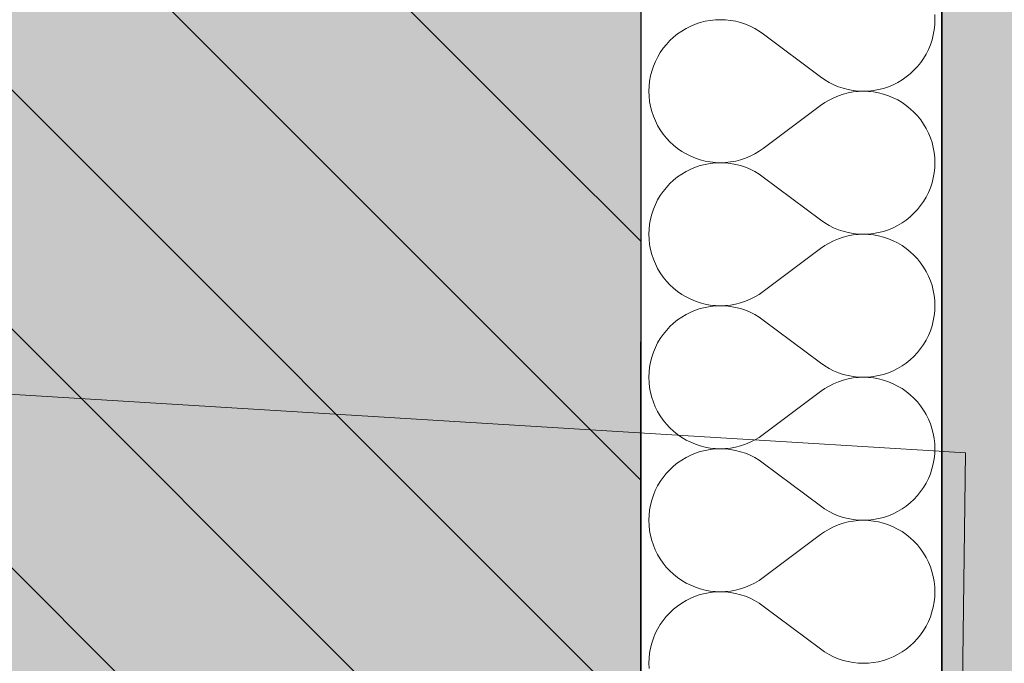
# Model space of a CAD drawing. Header units: millimetres. Extents: x -40276 to 214973, y -147941 to 35228.
# Tile 198 of 256: x -653 to -128, y 7543 to 7886. Entities that reach past the tile are written whole.
import ezdxf

# ---------------------------------------------------------------- set-up
doc = ezdxf.new("R2010")
doc.units = ezdxf.units.MM
doc.header["$MEASUREMENT"] = 0
doc.linetypes.add('Wipeout_Contour', pattern=[1000, 0, -1000])
for name, color, linetype in [('1._POHLED ZÁPADNÍ_2_0_plochy', 7, 'Continuous'), ('1._POHLED ZÁPADNÍ_2_akustické prvky', 7, 'Continuous'), ('1._POHLED ZÁPADNÍ_2_BT_ortho', 7, 'Continuous'), ('1._POHLED ZÁPADNÍ_2_Konstrukce - nosné', 7, 'Continuous'), ('1._POHLED ZÁPADNÍ_2_Nové_Výplně – Řezové', 7, 'Continuous'), ('1._POHLED ZÁPADNÍ_2_Situace - terén', 7, 'Continuous'), ('1._POHLED ZÁPADNÍ_2_Výplně – Řezové', 7, 'Continuous')]:
    doc.layers.add(name, color=color, linetype=linetype)

# ---------------------------------------------------------------- blocks, each defined once
blk = doc.blocks.new('*X14', base_point=(-42174.69, -26223.67))
at = {"layer": '1._POHLED ZÁPADNÍ_2_Nové_Výplně – Řezové', "color": 21, "linetype": 'Continuous', "lineweight": 20, "true_color": 0xffaaaa}
for p, q in [((-290.4, 7884.22), (-292.98, 7883.36)), ((-287.77, 7884.89), (-290.4, 7884.22)), ((-285.09, 7885.37), (-287.77, 7884.89)), ((-282.38, 7885.66), (-285.09, 7885.37)), ((-279.66, 7885.75), (-282.38, 7885.66)), ((-276.95, 7885.65), (-279.66, 7885.75)), ((-274.24, 7885.36), (-276.95, 7885.65)), ((-271.56, 7884.88), (-274.24, 7885.36)), ((-268.93, 7884.2), (-271.56, 7884.88)), ((-266.35, 7883.34), (-268.93, 7884.2)), ((-165.4, 7885.74), (-165.5, 7888.46)), ((-165.5, 7883.02), (-165.4, 7885.74)), ((-300.27, 7879.72), (-302.51, 7878.17)), ((-297.93, 7881.1), (-300.27, 7879.72)), ((-295.5, 7882.32), (-297.93, 7881.1)), ((-292.98, 7883.36), (-295.5, 7882.32)), ((-263.84, 7882.3), (-266.35, 7883.34)), ((-261.4, 7881.08), (-263.84, 7882.3)), ((-259.07, 7879.69), (-261.4, 7881.08)), ((-256.83, 7878.13), (-259.07, 7879.69)), ((-166.28, 7877.64), (-165.79, 7880.31)), ((-165.79, 7880.31), (-165.5, 7883.02)), ((-306.62, 7874.61), (-308.47, 7872.62)), ((-304.63, 7876.46), (-306.62, 7874.61)), ((-302.51, 7878.17), (-304.63, 7876.46)), ((-226.36, 7855.27), (-256.83, 7878.13)), ((-167.81, 7872.42), (-166.95, 7875)), ((-166.95, 7875), (-166.28, 7877.64)), ((-311.73, 7868.27), (-313.12, 7865.93)), ((-310.18, 7870.5), (-311.73, 7868.27)), ((-308.47, 7872.62), (-310.18, 7870.5)), ((-170.07, 7867.47), (-168.85, 7869.91)), ((-168.85, 7869.91), (-167.81, 7872.42)), ((-314.34, 7863.49), (-315.38, 7860.98)), ((-313.12, 7865.93), (-314.34, 7863.49)), ((-174.72, 7860.78), (-173.01, 7862.9)), ((-173.01, 7862.9), (-171.46, 7865.14)), ((-171.46, 7865.14), (-170.07, 7867.47)), ((-316.24, 7858.4), (-316.92, 7855.76)), ((-315.38, 7860.98), (-316.24, 7858.4)), ((-178.56, 7856.94), (-176.57, 7858.79)), ((-176.57, 7858.79), (-174.72, 7860.78)), ((-317.4, 7853.09), (-317.69, 7850.38)), ((-316.92, 7855.76), (-317.4, 7853.09)), ((-226.36, 7855.27), (-224.13, 7853.72)), ((-224.13, 7853.72), (-221.79, 7852.33)), ((-221.79, 7852.33), (-219.36, 7851.11)), ((-187.69, 7851.08), (-185.26, 7852.3)), ((-185.26, 7852.3), (-182.92, 7853.68)), ((-182.92, 7853.68), (-180.68, 7855.23)), ((-180.68, 7855.23), (-178.56, 7856.94)), ((-317.69, 7850.38), (-317.79, 7847.66)), ((-317.79, 7847.66), (-317.69, 7844.94)), ((-219.36, 7851.11), (-216.84, 7850.06)), ((-216.84, 7850.06), (-214.26, 7849.2)), ((-214.26, 7849.2), (-211.63, 7848.53)), ((-211.63, 7848.53), (-208.95, 7848.04)), ((-208.95, 7847.26), (-211.63, 7846.77)), ((-208.95, 7848.04), (-206.25, 7847.75)), ((-206.25, 7847.55), (-208.95, 7847.26)), ((-206.25, 7847.75), (-203.53, 7847.65)), ((-203.53, 7847.65), (-206.25, 7847.55)), ((-203.53, 7847.65), (-200.81, 7847.74)), ((-200.81, 7847.55), (-203.53, 7847.65)), ((-200.81, 7847.74), (-198.1, 7848.03)), ((-198.1, 7847.26), (-200.81, 7847.55)), ((-198.1, 7848.03), (-195.43, 7848.51)), ((-195.43, 7846.78), (-198.1, 7847.26)), ((-195.43, 7848.51), (-192.79, 7849.18)), ((-192.79, 7849.18), (-190.21, 7850.04)), ((-190.21, 7850.04), (-187.69, 7851.08)), ((-317.69, 7844.94), (-317.4, 7842.24)), ((-317.4, 7842.24), (-316.92, 7839.56)), ((-221.79, 7842.97), (-224.13, 7841.58)), ((-219.36, 7844.19), (-221.79, 7842.97)), ((-216.84, 7845.24), (-219.36, 7844.19)), ((-214.26, 7846.1), (-216.84, 7845.24)), ((-211.63, 7846.77), (-214.26, 7846.1)), ((-192.79, 7846.11), (-195.43, 7846.78)), ((-190.21, 7845.25), (-192.79, 7846.11)), ((-187.69, 7844.21), (-190.21, 7845.25)), ((-185.26, 7842.99), (-187.69, 7844.21)), ((-182.92, 7841.61), (-185.26, 7842.99)), ((-316.92, 7839.56), (-316.25, 7836.93)), ((-316.25, 7836.93), (-315.39, 7834.35)), ((-226.36, 7840.03), (-256.84, 7817.18)), ((-224.13, 7841.58), (-226.36, 7840.03)), ((-180.69, 7840.05), (-182.92, 7841.61)), ((-178.57, 7838.35), (-180.69, 7840.05)), ((-176.58, 7836.49), (-178.57, 7838.35)), ((-174.72, 7834.5), (-176.58, 7836.49)), ((-315.39, 7834.35), (-314.35, 7831.83)), ((-314.35, 7831.83), (-313.13, 7829.4)), ((-173.01, 7832.39), (-174.72, 7834.5)), ((-171.46, 7830.15), (-173.01, 7832.39)), ((-313.13, 7829.4), (-311.74, 7827.06)), ((-311.74, 7827.06), (-310.19, 7824.82)), ((-170.07, 7827.81), (-171.46, 7830.15)), ((-168.86, 7825.38), (-170.07, 7827.81)), ((-310.19, 7824.82), (-308.48, 7822.71)), ((-308.48, 7822.71), (-306.63, 7820.72)), ((-306.63, 7820.72), (-304.63, 7818.86)), ((-167.82, 7822.87), (-168.86, 7825.38)), ((-166.96, 7820.28), (-167.82, 7822.87)), ((-304.63, 7818.86), (-302.52, 7817.16)), ((-302.52, 7817.16), (-300.28, 7815.6)), ((-300.28, 7815.6), (-297.94, 7814.22)), ((-261.41, 7814.24), (-259.07, 7815.63)), ((-259.07, 7815.63), (-256.84, 7817.18)), ((-166.28, 7817.65), (-166.96, 7820.28)), ((-165.8, 7814.97), (-166.28, 7817.65)), ((-297.94, 7814.22), (-295.51, 7813)), ((-295.51, 7813), (-292.99, 7811.96)), ((-292.99, 7811.96), (-290.41, 7811.1)), ((-290.41, 7811.1), (-287.78, 7810.43)), ((-287.78, 7810.43), (-285.1, 7809.95)), ((-274.25, 7809.95), (-271.57, 7810.44)), ((-271.57, 7810.44), (-268.94, 7811.11)), ((-268.94, 7811.11), (-266.36, 7811.97)), ((-266.36, 7811.97), (-263.85, 7813.02)), ((-263.85, 7813.02), (-261.41, 7814.24)), ((-165.51, 7812.27), (-165.8, 7814.97)), ((-165.41, 7809.55), (-165.51, 7812.27)), ((-295.51, 7806.13), (-297.94, 7804.91)), ((-292.99, 7807.17), (-295.51, 7806.13)), ((-290.41, 7808.03), (-292.99, 7807.17)), ((-287.78, 7808.7), (-290.41, 7808.03)), ((-285.1, 7809.18), (-287.78, 7808.7)), ((-285.1, 7809.95), (-282.39, 7809.66)), ((-282.39, 7809.47), (-285.1, 7809.18)), ((-282.39, 7809.66), (-279.67, 7809.56)), ((-279.67, 7809.56), (-282.39, 7809.47)), ((-279.67, 7809.56), (-276.96, 7809.66)), ((-276.96, 7809.46), (-279.67, 7809.56)), ((-276.96, 7809.66), (-274.25, 7809.95)), ((-274.25, 7809.17), (-276.96, 7809.46)), ((-271.57, 7808.69), (-274.25, 7809.17)), ((-268.94, 7808.01), (-271.57, 7808.69)), ((-266.36, 7807.15), (-268.94, 7808.01)), ((-263.85, 7806.11), (-266.36, 7807.15)), ((-261.41, 7804.89), (-263.85, 7806.11)), ((-165.8, 7804.12), (-165.51, 7806.83)), ((-165.51, 7806.83), (-165.41, 7809.55)), ((-304.64, 7800.27), (-306.63, 7798.42)), ((-302.52, 7801.98), (-304.64, 7800.27)), ((-300.28, 7803.53), (-302.52, 7801.98)), ((-297.94, 7804.91), (-300.28, 7803.53)), ((-259.08, 7803.49), (-261.41, 7804.89)), ((-256.84, 7801.94), (-259.08, 7803.49)), ((-226.37, 7779.08), (-256.84, 7801.94)), ((-166.96, 7798.81), (-166.29, 7801.45)), ((-166.29, 7801.45), (-165.8, 7804.12)), ((-308.48, 7796.43), (-310.19, 7794.31)), ((-306.63, 7798.42), (-308.48, 7796.43)), ((-168.86, 7793.72), (-167.82, 7796.23)), ((-167.82, 7796.23), (-166.96, 7798.81)), ((-313.13, 7789.74), (-314.35, 7787.3)), ((-311.74, 7792.08), (-313.13, 7789.74)), ((-310.19, 7794.31), (-311.74, 7792.08)), ((-171.47, 7788.94), (-170.08, 7791.28)), ((-170.08, 7791.28), (-168.86, 7793.72)), ((-315.39, 7784.79), (-316.25, 7782.21)), ((-314.35, 7787.3), (-315.39, 7784.79)), ((-176.58, 7782.6), (-174.73, 7784.59)), ((-174.73, 7784.59), (-173.02, 7786.71)), ((-173.02, 7786.71), (-171.47, 7788.94)), ((-316.93, 7779.57), (-317.41, 7776.9)), ((-316.25, 7782.21), (-316.93, 7779.57)), ((-226.37, 7779.08), (-224.14, 7777.53)), ((-182.93, 7777.49), (-180.69, 7779.04)), ((-180.69, 7779.04), (-178.58, 7780.75)), ((-178.58, 7780.75), (-176.58, 7782.6)), ((-317.7, 7774.19), (-317.8, 7771.47)), ((-317.41, 7776.9), (-317.7, 7774.19)), ((-224.14, 7777.53), (-221.8, 7776.13)), ((-221.8, 7776.13), (-219.37, 7774.91)), ((-219.37, 7774.91), (-216.85, 7773.87)), ((-216.85, 7773.87), (-214.27, 7773.01)), ((-192.8, 7772.99), (-190.22, 7773.85)), ((-190.22, 7773.85), (-187.7, 7774.89)), ((-187.7, 7774.89), (-185.27, 7776.11)), ((-185.27, 7776.11), (-182.93, 7777.49)), ((-317.8, 7771.47), (-317.7, 7768.75)), ((-317.7, 7768.75), (-317.41, 7766.05)), ((-216.86, 7769.05), (-219.37, 7768)), ((-214.27, 7769.91), (-216.86, 7769.05)), ((-214.27, 7773.01), (-211.64, 7772.33)), ((-211.64, 7770.58), (-214.27, 7769.91)), ((-211.64, 7772.33), (-208.96, 7771.85)), ((-208.96, 7771.07), (-211.64, 7770.58)), ((-208.96, 7771.85), (-206.26, 7771.56)), ((-206.26, 7771.36), (-208.96, 7771.07)), ((-206.26, 7771.56), (-203.54, 7771.46)), ((-203.54, 7771.46), (-206.26, 7771.36)), ((-203.54, 7771.46), (-200.82, 7771.55)), ((-200.82, 7771.36), (-203.54, 7771.46)), ((-200.82, 7771.55), (-198.11, 7771.84)), ((-198.11, 7771.07), (-200.82, 7771.36)), ((-198.11, 7771.84), (-195.44, 7772.32)), ((-195.44, 7770.59), (-198.11, 7771.07)), ((-195.44, 7772.32), (-192.8, 7772.99)), ((-192.8, 7769.92), (-195.44, 7770.59)), ((-190.22, 7769.06), (-192.8, 7769.92)), ((-187.71, 7768.02), (-190.22, 7769.06)), ((-317.41, 7766.05), (-316.93, 7763.37)), ((-316.93, 7763.37), (-316.26, 7760.74)), ((-226.37, 7763.84), (-256.85, 7740.99)), ((-224.14, 7765.39), (-226.37, 7763.84)), ((-221.8, 7766.78), (-224.14, 7765.39)), ((-219.37, 7768), (-221.8, 7766.78)), ((-185.27, 7766.8), (-187.71, 7768.02)), ((-182.93, 7765.42), (-185.27, 7766.8)), ((-180.7, 7763.86), (-182.93, 7765.42)), ((-178.58, 7762.16), (-180.7, 7763.86)), ((-316.26, 7760.74), (-315.4, 7758.15)), ((-315.4, 7758.15), (-314.36, 7755.64)), ((-176.59, 7760.3), (-178.58, 7762.16)), ((-174.73, 7758.31), (-176.59, 7760.3)), ((-173.03, 7756.2), (-174.73, 7758.31)), ((-314.36, 7755.64), (-313.14, 7753.21)), ((-313.14, 7753.21), (-311.75, 7750.87)), ((-171.47, 7753.96), (-173.03, 7756.2)), ((-170.09, 7751.62), (-171.47, 7753.96)), ((-311.75, 7750.87), (-310.2, 7748.63)), ((-310.2, 7748.63), (-308.49, 7746.52)), ((-168.87, 7749.19), (-170.09, 7751.62)), ((-167.83, 7746.67), (-168.87, 7749.19)), ((-308.49, 7746.52), (-306.64, 7744.53)), ((-306.64, 7744.53), (-304.65, 7742.67)), ((-304.65, 7742.67), (-302.53, 7740.97)), ((-166.97, 7744.09), (-167.83, 7746.67)), ((-166.29, 7741.46), (-166.97, 7744.09)), ((-302.53, 7740.97), (-300.29, 7739.41)), ((-300.29, 7739.41), (-297.95, 7738.03)), ((-297.95, 7738.03), (-295.52, 7736.81)), ((-295.52, 7736.81), (-293, 7735.77)), ((-266.37, 7735.78), (-263.86, 7736.83)), ((-263.86, 7736.83), (-261.42, 7738.05)), ((-261.42, 7738.05), (-259.09, 7739.44)), ((-259.09, 7739.44), (-256.85, 7740.99)), ((-165.81, 7738.78), (-166.29, 7741.46)), ((-165.52, 7736.08), (-165.81, 7738.78)), ((-290.42, 7731.84), (-293.01, 7730.98)), ((-293, 7735.77), (-290.42, 7734.91)), ((-290.42, 7734.91), (-287.79, 7734.24)), ((-287.79, 7732.51), (-290.42, 7731.84)), ((-287.79, 7734.24), (-285.11, 7733.76)), ((-285.11, 7732.99), (-287.79, 7732.51)), ((-285.11, 7733.76), (-282.4, 7733.47)), ((-282.4, 7733.28), (-285.11, 7732.99)), ((-282.4, 7733.47), (-279.69, 7733.37)), ((-279.69, 7733.37), (-282.4, 7733.28)), ((-279.69, 7733.37), (-276.97, 7733.47)), ((-276.97, 7733.27), (-279.69, 7733.37)), ((-276.97, 7733.47), (-274.26, 7733.76)), ((-274.26, 7732.98), (-276.97, 7733.27)), ((-274.26, 7733.76), (-271.58, 7734.25)), ((-271.59, 7732.49), (-274.26, 7732.98)), ((-268.95, 7731.82), (-271.59, 7732.49)), ((-271.58, 7734.25), (-268.95, 7734.92)), ((-268.95, 7734.92), (-266.37, 7735.78)), ((-266.37, 7730.96), (-268.95, 7731.82)), ((-165.42, 7733.36), (-165.52, 7736.08)), ((-165.52, 7730.64), (-165.42, 7733.36)), ((-300.29, 7727.34), (-302.53, 7725.79)), ((-297.95, 7728.72), (-300.29, 7727.34)), ((-295.52, 7729.94), (-297.95, 7728.72)), ((-293.01, 7730.98), (-295.52, 7729.94)), ((-263.86, 7729.91), (-266.37, 7730.96)), ((-261.43, 7728.69), (-263.86, 7729.91)), ((-259.09, 7727.3), (-261.43, 7728.69)), ((-256.85, 7725.75), (-259.09, 7727.3)), ((-166.3, 7725.26), (-165.81, 7727.93)), ((-165.81, 7727.93), (-165.52, 7730.64)), ((-306.64, 7722.23), (-308.49, 7720.24)), ((-304.65, 7724.08), (-306.64, 7722.23)), ((-302.53, 7725.79), (-304.65, 7724.08)), ((-226.38, 7702.89), (-256.85, 7725.75)), ((-167.83, 7720.04), (-166.97, 7722.62)), ((-166.97, 7722.62), (-166.3, 7725.26)), ((-311.76, 7715.89), (-313.14, 7713.55)), ((-310.2, 7718.12), (-311.76, 7715.89)), ((-308.49, 7720.24), (-310.2, 7718.12)), ((-170.09, 7715.09), (-168.87, 7717.53)), ((-168.87, 7717.53), (-167.83, 7720.04)), ((-314.36, 7711.11), (-315.4, 7708.6)), ((-313.14, 7713.55), (-314.36, 7711.11)), ((-173.03, 7710.52), (-171.48, 7712.75)), ((-171.48, 7712.75), (-170.09, 7715.09)), ((-316.26, 7706.02), (-316.94, 7703.38)), ((-315.4, 7708.6), (-316.26, 7706.02)), ((-178.59, 7704.56), (-176.59, 7706.41)), ((-176.59, 7706.41), (-174.74, 7708.4)), ((-174.74, 7708.4), (-173.03, 7710.52)), ((-317.42, 7700.71), (-317.71, 7698)), ((-316.94, 7703.38), (-317.42, 7700.71)), ((-226.38, 7702.89), (-224.15, 7701.33)), ((-224.15, 7701.33), (-221.81, 7699.94)), ((-185.28, 7699.92), (-182.94, 7701.3)), ((-182.94, 7701.3), (-180.71, 7702.85)), ((-180.71, 7702.85), (-178.59, 7704.56)), ((-317.71, 7698), (-317.81, 7695.28)), ((-317.81, 7695.28), (-317.71, 7692.56)), ((-221.81, 7699.94), (-219.38, 7698.72)), ((-219.38, 7698.72), (-216.87, 7697.68)), ((-216.87, 7697.68), (-214.28, 7696.82)), ((-214.28, 7696.82), (-211.65, 7696.14)), ((-211.65, 7696.14), (-208.97, 7695.66)), ((-208.97, 7694.88), (-211.65, 7694.39)), ((-208.97, 7695.66), (-206.27, 7695.37)), ((-206.27, 7695.17), (-208.97, 7694.88)), ((-206.27, 7695.37), (-203.55, 7695.27)), ((-203.55, 7695.27), (-206.27, 7695.17)), ((-203.55, 7695.27), (-200.83, 7695.36)), ((-200.83, 7695.17), (-203.55, 7695.27)), ((-200.83, 7695.36), (-198.12, 7695.65)), ((-198.13, 7694.88), (-200.83, 7695.17)), ((-195.45, 7694.4), (-198.13, 7694.88)), ((-198.12, 7695.65), (-195.45, 7696.13)), ((-195.45, 7696.13), (-192.81, 7696.8)), ((-192.81, 7696.8), (-190.23, 7697.66)), ((-190.23, 7697.66), (-187.71, 7698.7)), ((-187.71, 7698.7), (-185.28, 7699.92)), ((-317.71, 7692.56), (-317.42, 7689.86)), ((-317.42, 7689.86), (-316.94, 7687.18)), ((-221.81, 7690.59), (-224.15, 7689.2)), ((-219.38, 7691.81), (-221.81, 7690.59)), ((-216.87, 7692.86), (-219.38, 7691.81)), ((-214.29, 7693.72), (-216.87, 7692.86)), ((-211.65, 7694.39), (-214.29, 7693.72)), ((-192.81, 7693.73), (-195.45, 7694.4)), ((-190.23, 7692.87), (-192.81, 7693.73)), ((-187.72, 7691.83), (-190.23, 7692.87)), ((-185.28, 7690.61), (-187.72, 7691.83)), ((-182.94, 7689.22), (-185.28, 7690.61)), ((-316.94, 7687.18), (-316.27, 7684.55)), ((-316.27, 7684.55), (-315.41, 7681.96)), ((-226.38, 7687.65), (-256.86, 7664.8)), ((-224.15, 7689.2), (-226.38, 7687.65)), ((-180.71, 7687.67), (-182.94, 7689.22)), ((-178.59, 7685.97), (-180.71, 7687.67)), ((-176.6, 7684.11), (-178.59, 7685.97)), ((-315.41, 7681.96), (-314.37, 7679.45)), ((-314.37, 7679.45), (-313.15, 7677.02)), ((-174.74, 7682.12), (-176.6, 7684.11)), ((-173.04, 7680), (-174.74, 7682.12)), ((-171.48, 7677.77), (-173.04, 7680)), ((-313.15, 7677.02), (-311.76, 7674.68)), ((-311.76, 7674.68), (-310.21, 7672.44)), ((-170.1, 7675.43), (-171.48, 7677.77)), ((-168.88, 7673), (-170.1, 7675.43)), ((-310.21, 7672.44), (-308.5, 7670.33)), ((-308.5, 7670.33), (-306.65, 7668.33)), ((-167.84, 7670.48), (-168.88, 7673)), ((-166.98, 7667.9), (-167.84, 7670.48)), ((-306.65, 7668.33), (-304.66, 7666.48)), ((-304.66, 7666.48), (-302.54, 7664.77)), ((-302.54, 7664.77), (-300.3, 7663.22)), ((-259.1, 7663.24), (-256.86, 7664.8)), ((-166.3, 7665.27), (-166.98, 7667.9)), ((-165.82, 7662.59), (-166.3, 7665.27)), ((-300.3, 7663.22), (-297.96, 7661.84)), ((-297.96, 7661.84), (-295.53, 7660.62)), ((-295.53, 7660.62), (-293.02, 7659.58)), ((-293.02, 7659.58), (-290.43, 7658.72)), ((-290.43, 7658.72), (-287.8, 7658.05)), ((-271.6, 7658.06), (-268.96, 7658.73)), ((-268.96, 7658.73), (-266.38, 7659.59)), ((-266.38, 7659.59), (-263.87, 7660.64)), ((-263.87, 7660.64), (-261.43, 7661.85)), ((-261.43, 7661.85), (-259.1, 7663.24)), ((-165.53, 7659.88), (-165.82, 7662.59)), ((-165.43, 7657.17), (-165.53, 7659.88)), ((-295.53, 7653.75), (-297.96, 7652.53)), ((-293.02, 7654.79), (-295.53, 7653.75)), ((-290.43, 7655.65), (-293.02, 7654.79)), ((-287.8, 7656.32), (-290.43, 7655.65)), ((-287.8, 7658.05), (-285.12, 7657.57)), ((-285.12, 7656.8), (-287.8, 7656.32)), ((-285.12, 7657.57), (-282.41, 7657.28)), ((-282.41, 7657.09), (-285.12, 7656.8)), ((-282.41, 7657.28), (-279.7, 7657.18)), ((-279.7, 7657.18), (-282.41, 7657.09)), ((-279.7, 7657.18), (-276.98, 7657.28)), ((-276.98, 7657.08), (-279.7, 7657.18)), ((-276.98, 7657.28), (-274.27, 7657.57)), ((-274.27, 7656.79), (-276.98, 7657.08)), ((-274.27, 7657.57), (-271.6, 7658.06)), ((-271.6, 7656.3), (-274.27, 7656.79)), ((-268.96, 7655.63), (-271.6, 7656.3)), ((-266.38, 7654.77), (-268.96, 7655.63)), ((-263.87, 7653.72), (-266.38, 7654.77)), ((-261.44, 7652.5), (-263.87, 7653.72)), ((-165.82, 7651.74), (-165.53, 7654.45)), ((-165.53, 7654.45), (-165.43, 7657.17)), ((-304.66, 7647.89), (-306.65, 7646.04)), ((-302.54, 7649.6), (-304.66, 7647.89)), ((-300.3, 7651.15), (-302.54, 7649.6)), ((-297.96, 7652.53), (-300.3, 7651.15)), ((-259.1, 7651.11), (-261.44, 7652.5)), ((-256.86, 7649.56), (-259.1, 7651.11)), ((-226.39, 7626.7), (-256.86, 7649.56)), ((-166.98, 7646.43), (-166.31, 7649.07)), ((-166.31, 7649.07), (-165.82, 7651.74)), ((-308.51, 7644.05), (-310.21, 7641.93)), ((-306.65, 7646.04), (-308.51, 7644.05)), ((-168.88, 7641.34), (-167.84, 7643.85)), ((-167.84, 7643.85), (-166.98, 7646.43)), ((-313.15, 7637.36), (-314.37, 7634.92)), ((-311.77, 7639.69), (-313.15, 7637.36)), ((-310.21, 7641.93), (-311.77, 7639.69)), ((-171.49, 7636.56), (-170.1, 7638.9)), ((-170.1, 7638.9), (-168.88, 7641.34)), ((-315.42, 7632.41), (-316.28, 7629.83)), ((-314.37, 7634.92), (-315.42, 7632.41)), ((-176.6, 7630.22), (-174.75, 7632.21)), ((-174.75, 7632.21), (-173.04, 7634.33)), ((-173.04, 7634.33), (-171.49, 7636.56)), ((-316.95, 7627.19), (-317.43, 7624.52)), ((-316.28, 7629.83), (-316.95, 7627.19)), ((-226.39, 7626.7), (-224.16, 7625.14)), ((-182.95, 7625.11), (-180.72, 7626.66)), ((-180.72, 7626.66), (-178.6, 7628.37)), ((-178.6, 7628.37), (-176.6, 7630.22)), ((-317.72, 7621.81), (-317.82, 7619.09)), ((-317.43, 7624.52), (-317.72, 7621.81)), ((-224.16, 7625.14), (-221.82, 7623.75)), ((-221.82, 7623.75), (-219.39, 7622.53)), ((-219.39, 7622.53), (-216.88, 7621.49)), ((-216.88, 7621.49), (-214.3, 7620.63)), ((-192.82, 7620.61), (-190.24, 7621.47)), ((-190.24, 7621.47), (-187.73, 7622.51)), ((-187.73, 7622.51), (-185.29, 7623.73)), ((-185.29, 7623.73), (-182.95, 7625.11)), ((-317.82, 7619.09), (-317.72, 7616.37)), ((-317.72, 7616.37), (-317.43, 7613.67)), ((-216.88, 7616.67), (-219.39, 7615.62)), ((-214.3, 7617.53), (-216.88, 7616.67)), ((-214.3, 7620.63), (-211.66, 7619.95)), ((-211.66, 7618.2), (-214.3, 7617.53)), ((-211.66, 7619.95), (-208.98, 7619.47)), ((-208.98, 7618.69), (-211.66, 7618.2)), ((-208.98, 7619.47), (-206.28, 7619.18)), ((-206.28, 7618.98), (-208.98, 7618.69)), ((-206.28, 7619.18), (-203.56, 7619.08)), ((-203.56, 7619.08), (-206.28, 7618.98)), ((-203.56, 7619.08), (-200.84, 7619.17)), ((-200.84, 7618.98), (-203.56, 7619.08)), ((-200.84, 7619.17), (-198.14, 7619.46)), ((-198.14, 7618.69), (-200.84, 7618.98)), ((-198.14, 7619.46), (-195.46, 7619.94)), ((-195.46, 7618.21), (-198.14, 7618.69)), ((-195.46, 7619.94), (-192.82, 7620.61)), ((-192.82, 7617.54), (-195.46, 7618.21)), ((-190.24, 7616.68), (-192.82, 7617.54)), ((-187.73, 7615.64), (-190.24, 7616.68)), ((-317.43, 7613.67), (-316.95, 7610.99)), ((-316.95, 7610.99), (-316.28, 7608.35)), ((-226.39, 7611.46), (-256.87, 7588.61)), ((-224.16, 7613.01), (-226.39, 7611.46)), ((-221.82, 7614.4), (-224.16, 7613.01)), ((-219.39, 7615.62), (-221.82, 7614.4)), ((-185.29, 7614.42), (-187.73, 7615.64)), ((-182.95, 7613.03), (-185.29, 7614.42)), ((-180.72, 7611.48), (-182.95, 7613.03)), ((-178.6, 7609.78), (-180.72, 7611.48)), ((-316.28, 7608.35), (-315.42, 7605.77)), ((-315.42, 7605.77), (-314.38, 7603.26)), ((-176.61, 7607.92), (-178.6, 7609.78)), ((-174.75, 7605.93), (-176.61, 7607.92)), ((-173.05, 7603.81), (-174.75, 7605.93)), ((-314.38, 7603.26), (-313.16, 7600.83)), ((-313.16, 7600.83), (-311.77, 7598.49)), ((-171.49, 7601.58), (-173.05, 7603.81)), ((-170.11, 7599.24), (-171.49, 7601.58)), ((-311.77, 7598.49), (-310.22, 7596.25)), ((-310.22, 7596.25), (-308.51, 7594.14)), ((-168.89, 7596.81), (-170.11, 7599.24)), ((-167.85, 7594.29), (-168.89, 7596.81)), ((-308.51, 7594.14), (-306.66, 7592.14)), ((-306.66, 7592.14), (-304.67, 7590.29)), ((-304.67, 7590.29), (-302.55, 7588.58)), ((-166.99, 7591.71), (-167.85, 7594.29)), ((-166.32, 7589.08), (-166.99, 7591.71)), ((-302.55, 7588.58), (-300.31, 7587.03)), ((-300.31, 7587.03), (-297.97, 7585.65)), ((-297.97, 7585.65), (-295.54, 7584.43)), ((-263.88, 7584.44), (-261.45, 7585.66)), ((-261.45, 7585.66), (-259.11, 7587.05)), ((-259.11, 7587.05), (-256.87, 7588.61)), ((-165.83, 7586.4), (-166.32, 7589.08)), ((-165.54, 7583.69), (-165.83, 7586.4)), ((-295.54, 7584.43), (-293.03, 7583.39)), ((-293.03, 7583.39), (-290.44, 7582.53)), ((-290.44, 7579.46), (-293.03, 7578.6)), ((-290.44, 7582.53), (-287.81, 7581.86)), ((-287.81, 7580.13), (-290.44, 7579.46)), ((-287.81, 7581.86), (-285.13, 7581.38)), ((-285.13, 7580.61), (-287.81, 7580.13)), ((-285.13, 7581.38), (-282.43, 7581.09)), ((-282.43, 7580.9), (-285.13, 7580.61)), ((-282.43, 7581.09), (-279.71, 7580.99)), ((-279.71, 7580.99), (-282.43, 7580.9)), ((-279.71, 7580.99), (-276.99, 7581.09)), ((-276.99, 7580.89), (-279.71, 7580.99)), ((-276.99, 7581.09), (-274.28, 7581.38)), ((-274.28, 7580.6), (-276.99, 7580.89)), ((-274.28, 7581.38), (-271.61, 7581.87)), ((-271.61, 7580.11), (-274.28, 7580.6)), ((-271.61, 7581.87), (-268.97, 7582.54)), ((-268.97, 7579.44), (-271.61, 7580.11)), ((-268.97, 7582.54), (-266.39, 7583.4)), ((-266.39, 7578.58), (-268.97, 7579.44)), ((-266.39, 7583.4), (-263.88, 7584.44)), ((-165.45, 7580.98), (-165.54, 7583.69)), ((-165.54, 7578.26), (-165.45, 7580.98)), ((-300.31, 7574.96), (-302.55, 7573.4)), ((-297.97, 7576.34), (-300.31, 7574.96)), ((-295.54, 7577.56), (-297.97, 7576.34)), ((-293.03, 7578.6), (-295.54, 7577.56)), ((-263.88, 7577.53), (-266.39, 7578.58)), ((-261.45, 7576.31), (-263.88, 7577.53)), ((-259.11, 7574.92), (-261.45, 7576.31)), ((-256.87, 7573.37), (-259.11, 7574.92)), ((-166.32, 7572.87), (-165.83, 7575.55)), ((-165.83, 7575.55), (-165.54, 7578.26)), ((-306.66, 7569.85), (-308.52, 7567.86)), ((-304.67, 7571.7), (-306.66, 7569.85)), ((-302.55, 7573.4), (-304.67, 7571.7)), ((-226.4, 7550.51), (-256.87, 7573.37)), ((-167.85, 7567.66), (-166.99, 7570.24)), ((-166.99, 7570.24), (-166.32, 7572.87)), ((-310.22, 7565.74), (-311.78, 7563.5)), ((-308.52, 7567.86), (-310.22, 7565.74)), ((-170.11, 7562.71), (-168.89, 7565.14)), ((-168.89, 7565.14), (-167.85, 7567.66)), ((-314.38, 7558.73), (-315.43, 7556.22)), ((-313.17, 7561.16), (-314.38, 7558.73)), ((-311.78, 7563.5), (-313.17, 7561.16)), ((-173.05, 7558.14), (-171.5, 7560.37)), ((-171.5, 7560.37), (-170.11, 7562.71)), ((-316.29, 7553.64), (-316.96, 7551)), ((-315.43, 7556.22), (-316.29, 7553.64)), ((-178.61, 7552.18), (-176.62, 7554.03)), ((-176.62, 7554.03), (-174.76, 7556.02)), ((-174.76, 7556.02), (-173.05, 7558.14)), ((-317.44, 7548.33), (-317.73, 7545.62)), ((-316.96, 7551), (-317.44, 7548.33)), ((-226.4, 7550.51), (-224.17, 7548.95)), ((-224.17, 7548.95), (-221.83, 7547.56)), ((-185.3, 7547.53), (-182.96, 7548.92)), ((-182.96, 7548.92), (-180.73, 7550.47)), ((-180.73, 7550.47), (-178.61, 7552.18)), ((-317.73, 7545.62), (-317.83, 7542.9)), ((-317.83, 7542.9), (-317.73, 7540.18)), ((-221.83, 7547.56), (-219.4, 7546.34)), ((-219.4, 7546.34), (-216.89, 7545.3)), ((-216.89, 7545.3), (-214.31, 7544.44)), ((-214.31, 7544.44), (-211.67, 7543.76)), ((-211.67, 7543.76), (-208.99, 7543.28)), ((-208.99, 7543.28), (-206.29, 7542.98)), ((-206.29, 7542.98), (-203.57, 7542.89)), ((-203.57, 7542.89), (-200.85, 7542.98)), ((-200.85, 7542.98), (-198.15, 7543.27)), ((-198.15, 7543.27), (-195.47, 7543.75)), ((-195.47, 7543.75), (-192.83, 7544.42)), ((-192.83, 7544.42), (-190.25, 7545.28)), ((-190.25, 7545.28), (-187.74, 7546.32)), ((-187.74, 7546.32), (-185.3, 7547.53))]:
    blk.add_line(p, q, dxfattribs=at)

msp = doc.modelspace()

# ---------------------------------------------------------------- hatches: boundary and pattern name
at = {"layer": '1._POHLED ZÁPADNÍ_2_0_plochy', "linetype": 'Continuous', "lineweight": 0, "true_color": 0x725616}
msp.add_hatch(color=46, dxfattribs=at).paths.add_polyline_path([(-40276.11, 380.05), (-40276.11, -1043.68), (-26430.13, -1753.82), (-207.83, -1407.24, 0.378179), (2221.6, 744.43), (1454.58, 22244.44), (546.81, 28172.03), (-1346.6, 35227.52), (-3442.11, 35227.52), (-1029.19, 25664.88), (-238.38, 17796.01), (-239.22, 14109.25), (861.41, 14093.65), (783.04, 8563.06), (-240.47, 8577.57), (-242.36, 270.44), (-4572.17, 250.22), (-4572.63, 350.63), (-5872.68, 344.56), (-5872.22, 244.16), (-7761.04, 235.34), (-7759.92, 351.1), (-8809.82, 361.27), (-8811.09, 230.44), (-11400.33, 218.35), (-11400.37, 351.08), (-12450.37, 350.77), (-12450.33, 213.45), (-13471.16, 208.68), (-13473.3, 368.51), (-14863.29, 349.89), (-14861.31, 202.19), (-20482.16, 175.95), (-20484.75, 349.86), (-26651.76, 257.8), (-26680.1, 83.42), (-26744.58, -483.48), (-39549.98, 311.19)])
at = {"layer": '1._POHLED ZÁPADNÍ_2_0_plochy', "linetype": 'Continuous', "lineweight": 20, "true_color": 0xffaaaa}
h = msp.add_hatch(dxfattribs=at)
h.set_pattern_fill('Izolační_tvárnice_0002', color=21, style=0, pattern_type=2)
h.set_pattern_definition([(315, (-10360.18, 9405.31), (63.6396, 63.6396), [])])
h.paths.add_polyline_path([(-10906.33, 18690.21), (-10970.68, 9084.15), (-20311.44, 10009.93), (-20479.41, 269.75), (-242.33, 419.76), (-238.38, 17796.01)])
at = {"layer": '1._POHLED ZÁPADNÍ_2_Výplně – Řezové', "linetype": 'Continuous', "lineweight": 13}
for points in [[(-1191.69, 8023.41), (-1191.69, 7317.66), (-1040.23, 7302.02), (-321.69, 7933.61)], [(-321.69, 7227.86), (-321.69, 7933.61), (-1040.23, 7302.02)]]:
    msp.add_hatch(color=254, dxfattribs=at).paths.add_polyline_path(points)

# ---------------------------------------------------------------- linework, layer by layer
at = {"layer": '1._POHLED ZÁPADNÍ_2_0_plochy', "color": 7, "linetype": 'Continuous', "lineweight": 13, "flags": 128}
msp.add_lwpolyline([(-1029.19, 25664.88), (-238.38, 17796.01), (-239.22, 14109.25), (861.41, 14093.65), (783.04, 8563.06), (-240.47, 8577.57), (-242.36, 270.44), (-4572.17, 250.22), (-4572.63, 350.63), (-5872.68, 344.56), (-5872.22, 244.16), (-7761.04, 235.34), (-7759.92, 351.1), (-8809.82, 361.27), (-8811.09, 230.44), (-11400.33, 218.35)], dxfattribs=at)
at = {"layer": '1._POHLED ZÁPADNÍ_2_Situace - terén', "color": 8, "linetype": 'Continuous', "lineweight": 13, "flags": 128}
msp.add_lwpolyline([(-321.69, 9430.27), (-284.45, 9430.27), (-284.45, 312.49), (-321.69, 312.49)], close=True, dxfattribs=at)

# ---------------------------------------------------------------- next in the draw order: wipeouts: each hides what was drawn before it
at = {"color": 254, "linetype": 'Wipeout_Contour', "lineweight": 0, "ltscale": 34358.754551}
msp.add_wipeout([(-321.59, 7933.61), (-321.83, 6155.17), (-311.83, 6155.16), (-161.83, 6155.14), (-161.59, 7933.59)], dxfattribs=at).dxf.layer = '1._POHLED ZÁPADNÍ_2_Nové_Výplně – Řezové'

# ---------------------------------------------------------------- next in the draw order: linework, layer by layer
at = {"layer": '1._POHLED ZÁPADNÍ_2_akustické prvky', "color": 1, "linetype": 'Continuous', "lineweight": 35}
msp.add_line((-161.83, 6155.14), (-161.66, 9432.26), dxfattribs=at)
at = {"layer": '1._POHLED ZÁPADNÍ_2_BT_ortho', "color": 142, "linetype": 'Continuous', "lineweight": 20, "true_color": 0x0080c0, "flags": 128}
msp.add_lwpolyline([(-233.95, 1318.97), (-149.09, 7654.95), (-1114.99, 7714.32), (-1163.34, 17864.45)], dxfattribs=at)
at = {"layer": '1._POHLED ZÁPADNÍ_2_Konstrukce - nosné', "color": 7, "linetype": 'Continuous', "lineweight": 25}
msp.add_line((-322.32, 6155.17), (-321.66, 9432.27), dxfattribs=at)

# ---------------------------------------------------------------- next in the draw order: block references
at = {"layer": '1._POHLED ZÁPADNÍ_2_0_plochy', "color": 9, "linetype": 'Continuous', "lineweight": 13}
msp.add_blockref('*X14', (-42174.69, -26223.67), dxfattribs=at)

doc.saveas('drawing.dxf')
